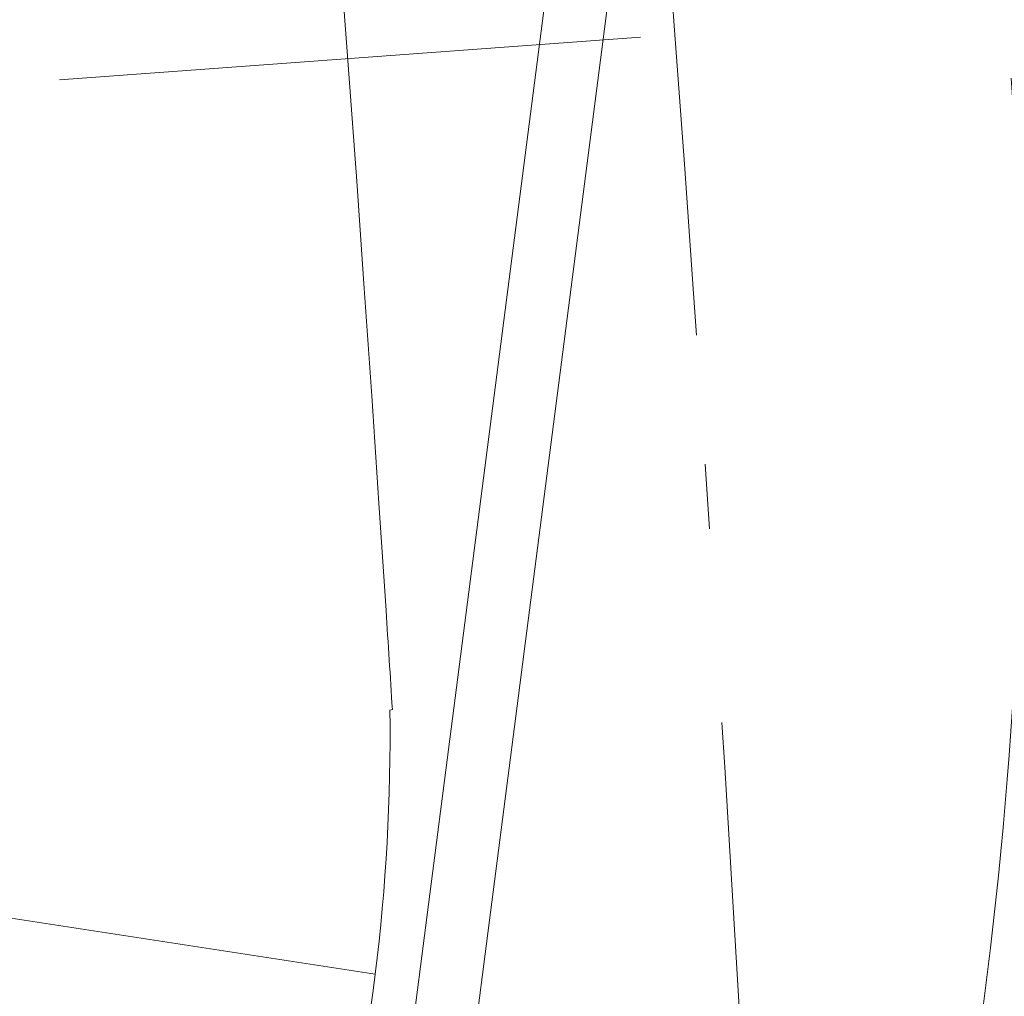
# Model space of a CAD drawing. Header units: millimetres. Extents: x -62314 to 79800, y -34032 to 28340.
# Tile 142 of 256: x 66647 to 67184, y -11024 to -10492. Entities that reach past the tile are written whole.
import ezdxf

# ---------------------------------------------------------------- set-up
doc = ezdxf.new("R2010")
doc.units = ezdxf.units.MM
doc.header["$LTSCALE"] = 508
doc.linetypes.add('Dash Style-6', pattern=[1.04164, 0.625, -0.20828, 0.06943, -0.13893])
for name, color, linetype, lineweight in [('(00) tekening-aanzicht grijs', 8, 'Continuous', 0), ('(00) tekening-stramien-algemeen', 7, 'Dash Style-6', 0), ('None', 7, 'Continuous', 0)]:
    doc.layers.add(name, color=color, linetype=linetype, lineweight=lineweight)

# ---------------------------------------------------------------- blocks, each defined once
blk = doc.blocks.new('bu-b-10')
at = {"layer": 'None', "color": 17, "lineweight": 0, "transparency": 33554687, "flags": 128}
blk.add_lwpolyline([(9917.39, 424.12), (9921.92, 390.42), (8673.36, 222.7), (8668.83, 256.4)], close=True, dxfattribs=at)
blk = doc.blocks.new('blok B 01 (2D)')
at = {"layer": '(00) tekening-aanzicht grijs', "color": 17, "lineweight": 0, "transparency": 33554687, "flags": 128}
blk.add_lwpolyline([(67147.1, 17815), (67147.15, 17815, 0.120217), (58755.98, 30980.72), (59001.11, 31046.44), (59684.33, 30368.24), (59885.21, 30565.97, -0.112264), (67637.51, 17925.97, -0.000404), (67654.79, 17874.82), (67653.59, 17874.13, -0.068823), (67693, 17589.15), (67693, 8520.64), (67193, 8520.64), (67193, 17589.15, 0.081822), (67163.93, 17765.58)], format="xyb", dxfattribs=at)
at = {"layer": 'None', "color": 17, "lineweight": 0, "transparency": 33554687}
blk.add_line((67185.68, 17678.55), (67683.1, 17732.99), dxfattribs=at)
blk.add_arc((65480.44, 17465.89), 2549.59, 359.99049, 18.96576, dxfattribs=at)
at = {"layer": 'None', "color": 17, "transparency": 33554687, "rotation": 90}
blk.add_blockref('bu-b-10', (68046.99, 8444.05), dxfattribs=at)
blk = doc.blocks.new('Stramien blok B')
at = {"layer": '(00) tekening-stramien-algemeen', "color": 2, "lineweight": 0, "transparency": 33554687}
blk.add_line((67420.56, 7193.83), (65060.01, 6370.55), dxfattribs=at)
blk.add_arc((35700.81, -3868.71), 33612.33, 18.044708, 49.822253, dxfattribs=at)

msp = doc.modelspace()

# ---------------------------------------------------------------- block references
at = {"layer": 'None', "color": 17, "transparency": 33554687}
for name, p, rotation in [('blok B 01 (2D)', (-3125.94, -10622.93), 344.9999999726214), ('Stramien blok B', (0, 0), 344.9999645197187)]:
    msp.add_blockref(name, p, dxfattribs=dict(at, rotation=rotation))

doc.saveas('drawing.dxf')
